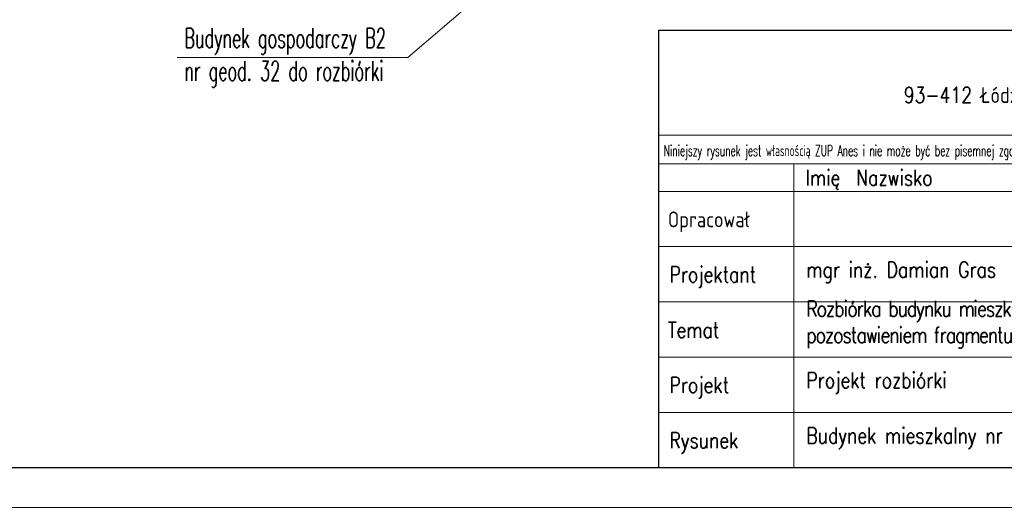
# Model space of a CAD drawing. Header units: millimetres. Extents: x 33311 to 435617, y -160714 to 185563.
# Tile 38 of 70: x 321255 to 333716, y -71537 to -65440. Entities that reach past the tile are written whole.
import ezdxf

# ---------------------------------------------------------------- set-up
doc = ezdxf.new("R2010")
doc.units = ezdxf.units.MM
doc.header["$MEASUREMENT"] = 0
for name, color, linetype, lineweight in [('[ 23kota odnośnik', 1, 'Continuous', 13), ('[ 24ramka cienka', 1, 'Continuous', 13), ('[ 25ramka gruba', 4, 'Continuous', 30), ('[opisy1', 7, 'Continuous', 13), ('[opisy2', 4, 'Continuous', 13), ('[opisy3', 2, 'Continuous', 30), ('[ramka cienka', 1, 'Continuous', 13), ('[ramka gruba', 4, 'Continuous', 30)]:
    doc.layers.add(name, color=color, linetype=linetype, lineweight=lineweight)
doc.styles.add('99.3', font='simplex.shx', dxfattribs={"width": 0.6, "height": 250})
doc.styles.add('ROMANS', font='romans.shx', dxfattribs={"height": 0.2})

# ---------------------------------------------------------------- blocks, each defined once
blk = doc.blocks.new('tabela bez spr 2021_1')
at = {"layer": '[ramka cienka'}
for p, q in [((25.85, -33.08), (153.85, -33.08)), ((25.75, -36.7), (153.75, -36.7)), ((42.85, -36.7), (42.85, -75.2)), ((25.75, -40.2), (153.75, -40.2)), ((25.75, -47.2), (153.75, -47.2)), ((25.75, -54.2), (153.75, -54.2)), ((25.75, -54.2), (153.75, -54.2)), ((25.75, -61.2), (153.75, -61.2)), ((25.75, -68.2), (126.78, -68.2))]:
    blk.add_line(p, q, dxfattribs=at)
at = {"layer": '[ramka gruba'}
blk.add_3dface([(25.75, -19.79), (153.75, -19.79), (153.75, -75.2), (25.75, -75.2)], dxfattribs=at)
at = {"layer": '[opisy1', "linetype": 'Continuous', "style": 'ROMANS', "width": 0.6}
blk.add_text('Niniejszy rysunek jest własnością ZUP Anes i nie może być bez pisemnej zgody kopiowany, powielany oraz udostępniany stronie trzeciej dla jakichkolwiek innych celów niż opisane w umowie', height=1.4, dxfattribs=at).set_placement((26.37, -35.74))
at = {"layer": '[opisy2', "linetype": 'Continuous', "style": 'ROMANS', "width": 0.8}
for s, p in [('93-412 Łódź, ul. Barwna 12 tel./fax. 426400443', (56.75, -29.01)), ('Imię', (44.32, -39.48)), (' Nazwisko', (49.63, -39.48)), ('Opracował', (26.89, -44.75)), ('Projektant', (27.1, -51.72)), ('Temat', (26.89, -58.75)), ('Projekt', (27.1, -65.72)), ('Rysunek', (27.1, -72.72))]:
    blk.add_text(s, height=2, dxfattribs=at).set_placement(p)

msp = doc.modelspace()

# ---------------------------------------------------------------- linework, layer by layer
at = {"layer": '[ 23kota odnośnik', "extrusion": (-4.3542e-17, 0.997989, 0.063383), "elevation": -63365.49, "flags": 128}
msp.add_lwpolyline([(-323247.43, 42323.49), (-326167.9, 42323.49), (-328117.25, 15910.33)], dxfattribs=at)
at = {"layer": '[ 24ramka cienka', "ltscale": 2}
msp.add_3dface([(342644.54, -71613.79), (300644.54, -71613.79), (300644.54, -41913.79), (342644.54, -41913.79)], dxfattribs=at)
at = {"layer": '[ 25ramka gruba', "ltscale": 2}
for p, q in [((329344.54, -65572.83), (342144.54, -65572.83)), ((329344.54, -71113.79), (329344.54, -65572.83)), ((329344.54, -65572.83), (342144.54, -65572.83))]:
    msp.add_line(p, q, dxfattribs=at)
at = {"layer": '[ 25ramka gruba'}
for p, q in [((329344.54, -65572.83), (342144.54, -65572.83)), ((329344.54, -71113.79), (329344.54, -65572.83))]:
    msp.add_line(p, q, dxfattribs=at)
at = {"layer": '[ 25ramka gruba', "ltscale": 2}
for points in [[(303144.54, -42413.79), (342144.54, -42413.79), (342144.54, -71113.79), (303144.54, -71113.79)], [(342144.54, -71113.79), (303144.54, -71113.79), (303144.54, -42413.79), (342144.54, -42413.79)]]:
    msp.add_3dface(points, dxfattribs=at)

# ---------------------------------------------------------------- block references
at = {"layer": '[ramka gruba', "ltscale": 100, "xscale": 100, "yscale": 100, "zscale": 100}
msp.add_blockref('tabela bez spr 2021_1', (326769.22, -63593.36), dxfattribs=at)

# ---------------------------------------------------------------- texts
at = {"layer": '[opisy3', "linetype": 'Continuous'}
for s, insert, char_height, attachment_point, style in [('\\H1x;\\W0.6;Budynek gospodarczy B2 \\Pnr geod. 32 do rozbiórki', (323338.03, -65547.21, 38222.08), 250, 1, '99.3'), ('\\H1x;\\W0.8;mgr inż. Damian Gras', (331212.07, -68771.6), 200, 7, 'ROMANS'), ('\\H1x;\\W0.8;Projekt rozbiórki', (331212.07, -70171.6), 200, 7, 'ROMANS'), ('\\H1x;\\W0.8;Budynek mieszkalny nr 31 - Rzut parteru', (331212.07, -70871.6), 200, 7, 'ROMANS')]:
    msp.add_mtext(s, dxfattribs=dict(at, insert=insert, char_height=char_height, attachment_point=attachment_point, style=style))
at = {"layer": '[opisy3', "linetype": 'Continuous', "insert": (331212.07, -69599.66), "char_height": 200, "width": 8200, "attachment_point": 7, "style": 'ROMANS'}
msp.add_mtext('\\H1x;\\W0.8;\\T0.900;Rozbiórka budynku mieszk. 31 i gosp. 32 przy ul. Dubois 84 pozostawieniem fragmentu ściany budynków w granicy działki 24/1', dxfattribs=at)

doc.saveas('drawing.dxf')
